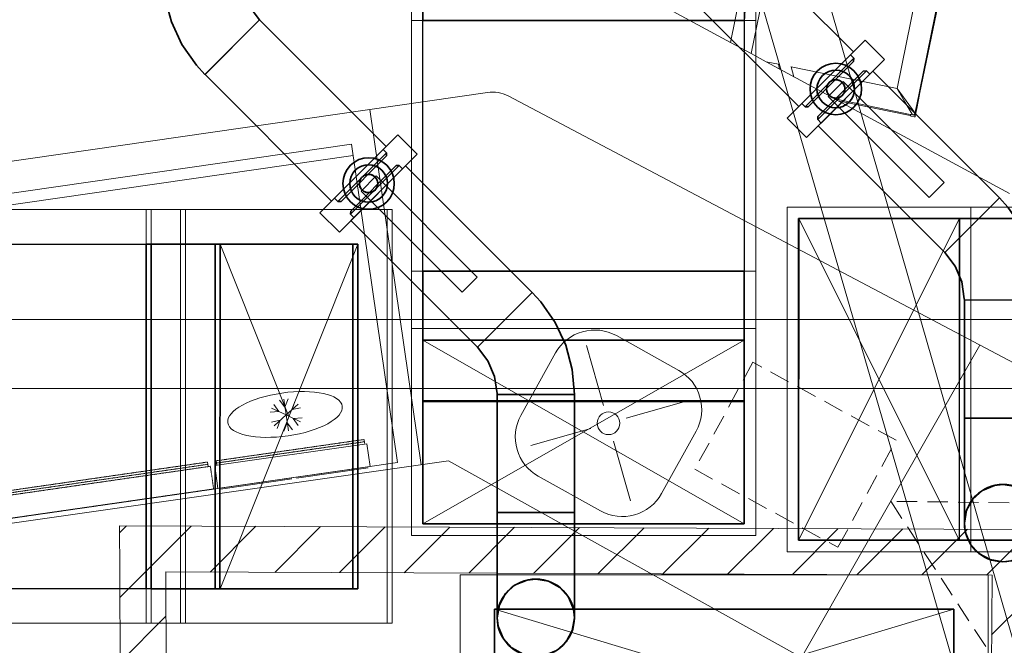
# Model space of a CAD drawing. Header units: millimetres. Extents: x 504675 to 860349, y -23215 to 63575.
# Tile 150 of 177: x 585346 to 587490, y 37377 to 38738. Entities that reach past the tile are written whole.
import ezdxf

# ---------------------------------------------------------------- set-up
doc = ezdxf.new("R2010")
doc.units = ezdxf.units.MM
doc.header["$LTSCALE"] = 10
for name, pattern in [('DASHED2', [0.375, 0.25, -0.125]), ('HIDDEN', [9.525, 6.35, -3.175]), ('LEVEL-F-OVERALL LAYOUT$0$HIDDEN', [0.375, 0.25, -0.125])]:
    doc.linetypes.add(name, pattern=pattern)
doc.layers.get('0').update_dxf_attribs({"linetype": 'CONTINUOUS'})
for name, color, linetype, lineweight in [('A-WALL', 4, 'CONTINUOUS', 13), ('A-WALL-PATT', 8, 'CONTINUOUS', 35), ('ARCH', 8, 'CONTINUOUS', 0), ('Ceiling', 35, 'CONTINUOUS', 5), ('CKD-Equipements', 8, 'CONTINUOUS', 0), ('Duct Insulations', 8, 'CONTINUOUS', 13), ('EQUIPMENT', 8, 'CONTINUOUS', 18), ('furniture', 8, 'CONTINUOUS', 5), ('V-DUCT', 4, 'CONTINUOUS', 25)]:
    doc.layers.add(name, color=color, linetype=linetype, lineweight=lineweight)
doc.layers.add('LEVEL-F-OVERALL LAYOUT$0$DASH1L', color=8, linetype='LEVEL-F-OVERALL LAYOUT$0$HIDDEN')
doc.layers.add('P-PIPE', color=1, linetype='CONTINUOUS', lineweight=35, true_color=0xff0000)
pattern_1 = [(45, (-120162.75, -239738.86), (-70.710678, 70.710678), [])]

# ---------------------------------------------------------------- blocks, each defined once
blk = doc.blocks.new('3 Door UC Cap. 400 Ltrs.')
at = {"layer": 'CKD-Equipements', "ltscale": 4}
blk.add_lwpolyline([(-1945651, -1871953), (-1943851, -1871953), (-1943851, -1872653), (-1945651, -1872653)], close=True, dxfattribs=at)
for points in [[(-1945651, -1871978), (-1943851, -1871978)], [(-1944091.1, -1872506.4), (-1944099.7, -1872489.4)], [(-1944076.5, -1872498.5), (-1944086, -1872482)], [(-1944076.5, -1872481), (-1944076.5, -1872516)], [(-1944076.5, -1872498.5), (-1944067, -1872482)], [(-1944061.9, -1872506.4), (-1944053.3, -1872489.4)], [(-1944091.1, -1872506.4), (-1944110.1, -1872505.2)], [(-1944105.7, -1872496.7), (-1944076.5, -1872516)], [(-1944105.7, -1872535.3), (-1944076.5, -1872516)], [(-1944047.3, -1872496.7), (-1944076.5, -1872516)], [(-1944076.5, -1872551), (-1944076.5, -1872516)], [(-1944047.3, -1872535.3), (-1944076.5, -1872516)], [(-1944061.9, -1872506.4), (-1944042.9, -1872505.2)], [(-1944091.1, -1872525.6), (-1944110.1, -1872526.8)], [(-1944091.1, -1872525.6), (-1944099.7, -1872542.6)], [(-1944076.5, -1872533.5), (-1944086, -1872550)], [(-1944076.5, -1872533.5), (-1944067, -1872550)], [(-1944061.9, -1872525.6), (-1944042.9, -1872526.8)], [(-1944061.9, -1872525.6), (-1944053.3, -1872542.6)], [(-1945190.8, -1872593), (-1945190.8, -1872603)], [(-1944725.6, -1872593), (-1944725.6, -1872603)], [(-1944260.5, -1872593), (-1944260.5, -1872603)], [(-1944260.5, -1872593), (-1944260.5, -1872603)], [(-1944241, -1872593), (-1944241, -1872603)], [(-1944246, -1872603), (-1944246, -1872653)], [(-1943911, -1872603), (-1944246, -1872603)], [(-1943911, -1872603), (-1943911, -1872653)], [(-1943911, -1872653), (-1944246, -1872653)], [(-1944083.5, -1872655.5), (-1944241, -1872655.5)], [(-1943916, -1872655.5), (-1944073.5, -1872655.5)]]:
    blk.add_lwpolyline(points, dxfattribs=at)
at = {"layer": 'CKD-Equipements', "linetype": 'DASHED2', "ltscale": 0.05}
for points in [[(-1945190.8, -1872593), (-1945636, -1872593)], [(-1945636, -1872593), (-1945636, -1872603)], [(-1945190.8, -1872598), (-1945636, -1872598)], [(-1944725.6, -1872593), (-1945170.8, -1872593)], [(-1945170.8, -1872593), (-1945170.8, -1872603)], [(-1944725.6, -1872598), (-1945170.8, -1872598)], [(-1944260.5, -1872593), (-1944705.6, -1872593)], [(-1944705.6, -1872593), (-1944705.6, -1872603)], [(-1944260.5, -1872598), (-1944705.6, -1872598)], [(-1943916, -1872593), (-1944241, -1872593)], [(-1943916, -1872598), (-1944241, -1872598)], [(-1943916, -1872593), (-1943916, -1872603)], [(-1945185.8, -1872603), (-1945641, -1872603)], [(-1945641, -1872603), (-1945641, -1872653)], [(-1945185.8, -1872603), (-1945185.8, -1872653)], [(-1944720.6, -1872603), (-1945175.8, -1872603)], [(-1945175.8, -1872603), (-1945175.8, -1872653)], [(-1944720.6, -1872603), (-1944720.6, -1872653)], [(-1944255.5, -1872603), (-1944710.6, -1872603)], [(-1944710.6, -1872603), (-1944710.6, -1872653)], [(-1944255.5, -1872603), (-1944255.5, -1872653)], [(-1944255.5, -1872603), (-1944255.5, -1872653)], [(-1945185.8, -1872653), (-1945641, -1872653)], [(-1944716.6, -1872653), (-1945175.8, -1872653)], [(-1944720.6, -1872653), (-1945175.8, -1872653)], [(-1944703.7, -1872653), (-1945169.3, -1872653)], [(-1944716.6, -1872653), (-1945155.8, -1872653)], [(-1944256, -1872653), (-1944722.7, -1872653)], [(-1944255.5, -1872653), (-1944715.6, -1872653)], [(-1944255.5, -1872653), (-1944710.6, -1872653)]]:
    blk.add_lwpolyline(points, dxfattribs=at)
at = {"layer": 'CKD-Equipements', "ltscale": 4}
blk.add_ellipse((-1944078.5, -1872514.5), major_axis=(-126, 0), ratio=0.373016, dxfattribs=at)
blk = doc.blocks.new('ARCH')
at = {"layer": 'LEVEL-F-OVERALL LAYOUT$0$DASH1L'}
h = blk.add_hatch(dxfattribs=at)
h.set_pattern_fill('ANGLE', color=8, scale=10, angle=352.0664)
h.set_pattern_definition([(352.0664444, (-404119.055, 373340.98), (9.6410197, 69.1814516), [50.8, -19.05]), (82.0664444, (-404119.055, 373340.98), (-69.1814516, 9.6410197), [50.8, -19.05])])
edge = h.paths.add_edge_path(flags=16)
edge.add_line((572074.7, 35847.1), (602196.9, 29528.2))
edge.add_line((602196.9, 29528.2), (599472.6, 39352))
edge.add_arc((597545.4, 38817.5), 2000, 15.4994, 89.9984)
edge.add_line((597545.4, 40817.5), (573256.1, 40817.5))
edge.add_arc((576210.3, 22394.2), 18658.7, 99.10996, 106.69033)
edge.add_line((570851.6, 40266.8), (572074.7, 35847.1))
h.paths.add_polyline_path([(583373.8, 40816), (583374.1, 40875), (586424.1, 40859.1), (586423.9, 40816)], flags=16)
h.paths.add_polyline_path([(600840.9, 34605.1), (600792.8, 34591.5), (599498, 39260.6), (599546.1, 39274.3)])
h.paths.add_polyline_path([(587210.4, 32671.8), (587195, 32598.4), (582693, 33542.8), (582708.4, 33616.2)])
edge = h.paths.add_edge_path()
edge.add_line((572071.7, 35387.9), (601863.3, 29138.4))
edge.add_arc((601986.5, 29725.6), 600, 258.1526, 375.4994)
edge.add_line((602564.7, 29886), (599906.3, 39472.3))
edge.add_arc((597545.4, 38817.5), 2450, 15.4994, 89.9984)
edge.add_line((597545.4, 41267.5), (573220.5, 41267.5))
edge.add_arc((576210.3, 22394.2), 19108.7, 99.00183, 106.23582)
edge.add_arc((571035.5, 40164.8), 600, 106.2358, 195.469)
edge.add_line((570457.2, 40004.7), (571616.6, 35815.1))
edge.add_arc((572194.9, 35975.1), 600, 195.469, 258.1526)
h.paths.add_polyline_path([(587210.4, 32671.8), (587195.4, 32600.5), (587195.4, 32600.5)])
at = {"layer": 'EQUIPMENT'}
for p, q in [((586616.8, 37898.6), (586579.6, 38028.8)), ((586666.5, 37870.9), (586796.7, 37908)), ((586589.1, 37848.9), (586458.9, 37811.7)), ((586638.8, 37821.2), (586675.9, 37691))]:
    blk.add_line(p, q, dxfattribs=at)
blk.add_lwpolyline([(586780.8, 37975), (586644.9, 38050.6, 0.414214), (586512.7, 38012.9), (586437.1, 37877, 0.414214), (586474.8, 37744.8), (586610.7, 37669.1, 0.414214), (586742.9, 37706.8), (586818.5, 37842.8, 0.414214)], format="xyb", close=True, dxfattribs=at)
at = {"layer": 'EQUIPMENT', "linetype": 'HIDDEN', "ltscale": 0.7, "elevation": 100.5}
blk.add_lwpolyline([(587127.4, 37590), (587254.1, 37822.8), (586942.4, 37992.6), (586815.6, 37759.8)], close=True, dxfattribs=at)
at = {"layer": 'EQUIPMENT'}
blk.add_circle((586627.8, 37859.9), 24.7, dxfattribs=at)
at = {"layer": 'furniture'}
for p, q in [((586958.5, 39007.4), (586893.2, 38688.7)), ((586997.6, 38954.2), (586938.2, 38664.3)), ((586448, 38929.6), (586893.2, 38688.7)), ((587298.3, 38549.6), (587374.6, 38921.7)), ((587375, 38923.5), (587298.4, 38549.6)), ((587298.4, 38549.6), (587374.6, 38921.7)), ((587256.1, 38588.2), (587317.6, 38888.6)), ((587370.5, 38893.6), (587305.4, 38575.9)), ((586893.2, 38688.7), (586938.2, 38664.3)), ((586938.2, 38664.3), (586971, 38646.6)), ((586971, 38646.6), (586997.7, 38641.1)), ((586971, 38646.6), (587120.4, 38565.7)), ((586997.7, 38641.1), (586998.5, 38640.9)), ((587000.5, 38630.6), (586997.7, 38641.1)), ((587000.5, 38630.6), (587001.4, 38630.1)), ((587025, 38635.5), (587025.8, 38635.3)), ((587025.8, 38635.3), (587256.1, 38588.2)), ((587025.8, 38635.3), (587031.7, 38613.7)), ((587030.8, 38614.2), (587031.7, 38613.7)), ((586364.4, 38579.8), (584174.7, 38264.3)), ((586364.6, 38579.7), (584174.8, 38264.2)), ((587261.7, 38579.1), (587256.1, 38588.2)), ((587256.1, 38588.2), (587262.2, 38579.4)), ((587256.1, 38588.2), (587271.7, 38561.6)), ((587295.3, 38534.7), (587256.1, 38588.2)), ((587256.1, 38588.2), (587267.7, 38570.5)), ((587256.1, 38588.2), (587268, 38570.6)), ((587262, 38579.2), (587256.1, 38588.2)), ((587305.2, 38575), (587299, 38544.6)), ((587305.3, 38575.5), (587305.2, 38575)), ((587305.4, 38575.9), (587305.3, 38575.5)), ((588365.7, 37539.3), (586409.2, 38572.1)), ((587120.4, 38565.7), (587284.6, 38532.1)), ((587120.7, 38565.5), (587120.4, 38565.7)), ((587122.9, 38564.3), (587120.7, 38565.5)), ((587123.2, 38564.2), (587122.9, 38564.3)), ((587123.2, 38564.2), (587127.8, 38561.7)), ((587127.8, 38561.7), (587285, 38529.5)), ((587127.8, 38561.7), (587500.9, 38359.8)), ((587271.7, 38561.6), (587288.8, 38532.7)), ((586219.6, 37769.7), (586108.2, 38542.9)), ((587284.6, 38532), (587284.6, 38532.1)), ((587284.6, 38532.1), (587285.2, 38532)), ((587284.6, 38532), (587284.6, 38532)), ((587284.6, 38532), (587284.6, 38532)), ((587284.6, 38532), (587284.6, 38532)), ((587284.6, 38532), (587285.2, 38531.9)), ((587285, 38529.5), (587285.5, 38530.7)), ((587285.2, 38531.9), (587285.2, 38532)), ((587285.7, 38531.8), (587285.2, 38532)), ((587285.2, 38531.9), (587285.7, 38531.8)), ((587285.4, 38531.1), (587285.2, 38531.9)), ((587285.4, 38531), (587285.4, 38531.1)), ((587285.6, 38531), (587285.4, 38531)), ((587285.4, 38531), (587285.4, 38531)), ((587285.4, 38531), (587285.6, 38531)), ((587285.4, 38530.9), (587285.5, 38531)), ((587285.5, 38531), (587285.4, 38531)), ((587285.4, 38530.9), (587285.5, 38530.9)), ((587285.5, 38530.8), (587285.4, 38530.9)), ((587285.5, 38530.9), (587285.6, 38531)), ((587285.5, 38530.9), (587285.6, 38530.9)), ((587285.5, 38530.8), (587285.6, 38530.9)), ((587285.5, 38530.7), (587285.5, 38530.8)), ((587285.8, 38529.4), (587285.5, 38530.7)), ((587285.5, 38530.7), (587285.5, 38530.7)), ((587285.8, 38529.7), (587285.5, 38530.7)), ((587285.7, 38531.8), (587285.6, 38531)), ((587285.6, 38531), (587285.6, 38530.9)), ((587285.6, 38531), (587285.6, 38531)), ((587285.6, 38531), (587285.6, 38531)), ((587285.7, 38531.8), (587285.7, 38531.8)), ((587285.7, 38531.8), (587286.1, 38531.7)), ((587285.7, 38531.8), (587286.1, 38531.7)), ((587289.8, 38531), (587285.7, 38531.8)), ((587286.1, 38531.6), (587285.8, 38530.1)), ((587286.1, 38531.6), (587285.8, 38530.1)), ((587285.8, 38530.1), (587285.8, 38529.7)), ((587285.8, 38529.7), (587285.8, 38529.4)), ((587286.1, 38528.9), (587285.8, 38529.7)), ((587286.1, 38531.7), (587289.5, 38531)), ((587289.8, 38531.1), (587288.8, 38532.7)), ((587288.8, 38532.7), (587288.8, 38532.7)), ((587289.5, 38531), (587292.8, 38530.3)), ((587289.5, 38531), (587289.8, 38531)), ((587289.8, 38531), (587289.8, 38531.1)), ((587289.8, 38531), (587290.7, 38530.9)), ((587290.7, 38530.9), (587291, 38530.9)), ((587291, 38530.9), (587291.6, 38531)), ((587291.6, 38531), (587292.5, 38531.2)), ((587292.5, 38531.2), (587293.2, 38531.6)), ((587292.8, 38530.3), (587293.3, 38530.3)), ((587293.2, 38531.8), (587293.1, 38531.8)), ((587293.1, 38531.8), (587293.1, 38531.8)), ((587293.1, 38531.8), (587293.1, 38531.8)), ((587293.1, 38531.8), (587293.1, 38531.8)), ((587293.2, 38531.8), (587293.1, 38531.8)), ((587293.1, 38531.8), (587293.1, 38531.7)), ((587293.1, 38531.7), (587293.1, 38531.8)), ((587293.1, 38531.7), (587293.2, 38531.6)), ((587293.2, 38531.9), (587293.2, 38531.8)), ((587293.2, 38531.9), (587293.2, 38531.9)), ((587293.2, 38531.9), (587293.2, 38531.8)), ((587293.2, 38531.9), (587293.2, 38531.8)), ((587293.2, 38531.8), (587293.2, 38531.8)), ((587293.2, 38531.8), (587293.2, 38531.8)), ((587293.2, 38531.8), (587293.2, 38531.8)), ((587293.2, 38531.8), (587293.3, 38531.6)), ((587293.2, 38531.6), (587293.3, 38531.6)), ((587293.3, 38531.6), (587294, 38532.2)), ((587293.3, 38531.6), (587293.3, 38531.6)), ((587293.3, 38530.3), (587293.5, 38530.3)), ((587293.5, 38530.3), (587293.6, 38530.4)), ((587293.6, 38530.4), (587293.8, 38530.4)), ((587293.8, 38530.4), (587294.2, 38530.7)), ((587294, 38532.2), (587294.6, 38532.9)), ((587294.2, 38530.7), (587294.5, 38531.1)), ((587294.5, 38531.1), (587294.7, 38531.6)), ((587294.6, 38532.9), (587294.8, 38533.4)), ((587294.7, 38531.6), (587295.3, 38534.6)), ((587294.8, 38533.4), (587295, 38533.7)), ((587295, 38533.7), (587295.3, 38534.6)), ((587295.3, 38534.7), (587297.4, 38545)), ((587299, 38544.6), (587295.6, 38528.1)), ((587297.4, 38545), (587297.7, 38546.5)), ((587297.6, 38545.8), (587297.4, 38545.2)), ((587297.4, 38545.2), (587297.5, 38545.1)), ((587297.5, 38545.1), (587297.4, 38545)), ((587297.4, 38545), (587297.4, 38545)), ((587297.4, 38545), (587297.4, 38545)), ((587297.4, 38545), (587297.4, 38545)), ((587297.6, 38545.8), (587297.7, 38546.5)), ((587297.7, 38546.5), (587298.1, 38548)), ((587297.7, 38546.5), (587297.7, 38546.5)), ((587297.7, 38546.5), (587297.7, 38546.5)), ((587298.1, 38548.4), (587298.2, 38548.6)), ((587298.1, 38548.4), (587298.1, 38548.4)), ((587298.1, 38548.3), (587298.1, 38548.4)), ((587298.1, 38548.4), (587298.1, 38548.4)), ((587298.1, 38548), (587298.1, 38548.3)), ((587298.7, 38545.8), (587298.1, 38548.3)), ((587299, 38545.2), (587298.1, 38548.3)), ((587298.1, 38548.3), (587298.1, 38548.3)), ((587298.6, 38546), (587298.1, 38548)), ((587298.2, 38548.6), (587298.3, 38549.5)), ((587298.3, 38549.6), (587298.4, 38549.6)), ((587298.3, 38549.5), (587298.4, 38549.6)), ((587298.3, 38549.5), (587298.3, 38549.6)), ((587298.4, 38549.5), (587298.3, 38549.5)), ((587298.4, 38549.6), (587298.4, 38549.5)), ((587298.7, 38545.8), (587298.6, 38546)), ((587298.8, 38545.2), (587298.6, 38546)), ((587299, 38545.2), (587298.7, 38545.8)), ((587299, 38545.2), (587298.8, 38545.2)), ((587299, 38544.6), (587298.8, 38545.2)), ((587299, 38544.6), (587299, 38545.2)), ((587299, 38544.6), (587299, 38545.2)), ((587285.8, 38529.4), (587286.1, 38528.9)), ((587286.1, 38528.9), (587286.3, 38528.6)), ((587286.3, 38528.6), (587286.5, 38528.4)), ((587286.5, 38528.4), (587286.8, 38528.3)), ((587286.8, 38528.3), (587287.1, 38528.2)), ((587287.1, 38528.2), (587293.7, 38526.8)), ((587293.7, 38526.8), (587294.1, 38526.8)), ((587294.1, 38526.8), (587294.4, 38526.8)), ((587294.4, 38526.8), (587294.7, 38526.9)), ((587294.7, 38526.9), (587294.9, 38527)), ((587294.9, 38527), (587295.4, 38527.5)), ((587295.4, 38527.5), (587295.6, 38528.1)), ((587295.4, 38527.5), (587295.6, 38528.1)), ((587436.5, 38029.8), (587048.1, 37350.6)), ((584506.6, 37525), (586279.3, 37778.3)), ((586279.3, 37778.3), (587722.8, 36975.3))]:
    blk.add_line(p, q, dxfattribs=at)
at = {"layer": 'furniture', "linetype": 'HIDDEN', "ltscale": 0.7}
for p, q in [((588100.1, 37679.5), (587242.3, 37690.2)), ((587242.3, 37690.2), (587703.5, 36986))]:
    blk.add_line(p, q, dxfattribs=at)
at = {"layer": 'furniture'}
blk.add_arc((586374.9, 38507.1), 73.5, 62.1716, 98.1992, dxfattribs=at)
at = {"layer": 'CKD-Equipements', "rotation": 8.199178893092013}
blk.add_blockref('3 Door UC Cap. 400 Ltrs.', (2243081.9, 2168507.6), dxfattribs=at)
blk = doc.blocks.new('F_Elbow Long Radius_Butt Welded_CS - F_Sprinkler-2610820-Level C - Retail _Grid EN20-EN21_CE4-CE3_')
at = {"layer": 'P-PIPE', "color": 1, "true_color": 0xff0000, "flags": 128}
for points in [[(471017.2, -417723), (471017.2, -417718.3), (471017.2, -417704.2), (471017.2, -417681.5), (471017.2, -417651), (471017.2, -417613.9), (471017.2, -417572), (471017.2, -417526.8), (471017.2, -417494.4)], [(471185.5, -417494.4), (471185.5, -417540.8), (471185.5, -417585.2), (471185.5, -417625.8), (471185.5, -417661), (471185.5, -417689.3), (471185.5, -417709.5), (471185.5, -417720.7), (471185.5, -417723)], [(471017.2, -417723), (471021.9, -417695.2), (471035.5, -417670.6), (471056.5, -417651.8), (471082.6, -417641), (471101.3, -417638.9)], [(471101.3, -417638.9), (471129.1, -417643.6), (471153.8, -417657.2), (471172.6, -417678.2), (471183.4, -417704.2), (471185.5, -417723)], [(471101.3, -417807.2), (471073.6, -417802.5), (471048.9, -417788.8), (471030.1, -417767.8), (471019.3, -417741.8), (471017.2, -417723)], [(471185.5, -417723), (471180.8, -417750.8), (471167.1, -417775.5), (471146.1, -417794.3), (471120.1, -417805.1), (471101.3, -417807.2)]]:
    blk.add_lwpolyline(points, dxfattribs=at)
at = {"layer": 'P-PIPE', "color": 1, "true_color": 0xff0000}
for start, end in [(90, 270), (270, 90)]:
    blk.add_arc((471101.3, -417723), 84.1, start, end, dxfattribs=at)
blk.add_ellipse((471101.3, -417494.4), major_axis=(84.1, 0), ratio=0.000001, dxfattribs=at)
blk.add_ellipse((471101.3, -417494.4), major_axis=(84.1, 0), ratio=0.000001, dxfattribs=at)
blk = doc.blocks.new('F_Elbow Long Radius_Butt Welded_CS - F_Sprinkler-17739555-Level C - Retail _Grid EN20-EN21_CE4-CE3_')
at = {"layer": 'P-PIPE', "color": 1, "true_color": 0xff0000}
for p, q in [((126.8, 7.7), (7.9, 126.8)), ((7.9, 126.8), (126.8, 7.7)), ((-95.2, -84.2), (-95.2, 84.1)), ((-95.2, 84.1), (-95.2, -84.2))]:
    blk.add_line(p, q, dxfattribs=at)
at = {"layer": 'P-PIPE', "color": 1, "true_color": 0xff0000, "flags": 128}
for points in [[(7.9, 126.8), (-21.5, 104.1), (-55.8, 89.6), (-92.5, 84.2), (-95.2, 84.1)], [(-95.2, -84.2), (-40.8, -79.4), (12, -65.3), (61.6, -42.3), (106.4, -11), (126.8, 7.7)]]:
    blk.add_lwpolyline(points, dxfattribs=at)
blk = doc.blocks.new('F_Butterfly Valve - 50-300 mm - 150 mm-931409-Level C - Retail _Grid EN20-EN21_CE4-CE3_')
at = {"layer": 'P-PIPE', "color": 1, "true_color": 0xff0000}
for p, q in [((29.9, 120), (-29.9, 120)), ((-29.9, -120), (-29.9, 120)), ((-29.9, 120), (-29.9, -120)), ((29.9, -120), (29.9, 120)), ((29.9, 120), (29.9, -120)), ((-19.5, 75), (-29.9, 75)), ((-29.9, -75), (-29.9, 75)), ((-29.9, 75), (-29.9, -75)), ((-14.8, 69.9), (-19.5, 75)), ((-19.5, -75), (-19.5, 75)), ((-19.5, 75), (-19.5, -75)), ((-14.8, -69.9), (-14.8, 69.9)), ((-14.8, 69.9), (-14.8, -69.9)), ((19.5, 75), (14.8, 69.9)), ((14.8, -69.9), (14.8, 69.9)), ((14.8, 69.9), (14.8, -69.9)), ((29.9, 75), (19.5, 75)), ((19.5, -75), (19.5, 75)), ((19.5, 75), (19.5, -75)), ((29.9, 75), (29.9, -75)), ((29.9, -75), (29.9, 75)), ((311, 23.3), (0, 23.3)), ((0, 23.3), (0, -23.3)), ((0, -23.3), (0, 23.3)), ((0, 23.3), (311, 23.3)), ((0, 23.3), (0, 23.3)), ((311, -23.3), (311, 23.3)), ((311, 23.3), (311, -23.3)), ((311, 23.3), (311, 23.3)), ((0, -23.3), (311, -23.3)), ((311, -23.3), (0, -23.3)), ((0, -23.3), (0, -23.3)), ((311, -23.3), (311, -23.3)), ((-29.9, -75), (-19.5, -75)), ((-19.5, -75), (-14.8, -69.9)), ((14.8, -69.9), (19.5, -75)), ((19.5, -75), (29.9, -75)), ((-29.9, -120), (29.9, -120))]:
    blk.add_line(p, q, dxfattribs=at)
for radius, start, end in [(56, 360, 180), (56, 0, 180), (40.9, 0, 180), (40.9, 0, 180), (19.9, 0, 180), (19.9, 0, 180), (56, 180, 360), (56, 180, 360), (40.9, 180, 360), (40.9, 180, 360), (19.9, 180, 360), (19.9, 180, 360)]:
    blk.add_arc((0, 0), radius, start, end, dxfattribs=at)
for points in [[(-19.9, 0), (-19.9, 2.3), (-19.3, 5.8), (-17.6, 9.5), (-16.4, 11.5), (-15.3, 12.8), (-14.1, 14.1), (-12.4, 15.7), (-10, 17.4), (-6.9, 18.8), (-2.4, 20), (2.4, 20), (6.9, 18.8), (9.5, 17.6), (11.5, 16.4), (12.8, 15.3), (14.1, 14.1), (15.3, 12.8), (16.4, 11.5), (17.6, 9.5), (19.3, 5.8), (20, 2.3), (20, 0)], [(20, 0), (20, 2.3), (19.3, 5.8), (17.6, 9.5), (16.4, 11.5), (15.3, 12.8), (14.1, 14.1), (12.4, 15.7), (10, 17.4), (6.9, 18.8), (2.4, 20), (-2.4, 20), (-6.9, 18.8), (-9.5, 17.6), (-11.5, 16.4), (-12.8, 15.3), (-14.1, 14.1), (-15.3, 12.8), (-16.4, 11.5), (-17.6, 9.5), (-19.3, 5.8), (-19.9, 2.3), (-19.9, 0)], [(20, 0), (20, -2.3), (19.3, -5.8), (17.6, -9.5), (16.4, -11.5), (15.3, -12.8), (14.1, -14.1), (12.4, -15.7), (10, -17.4), (6.9, -18.8), (2.4, -20), (-2.4, -20), (-6.9, -18.8), (-9.5, -17.6), (-11.5, -16.4), (-12.8, -15.3), (-14.1, -14.1), (-15.3, -12.8), (-16.4, -11.5), (-17.6, -9.5), (-19.3, -5.8), (-19.9, -2.3), (-19.9, 0)], [(-19.9, 0), (-19.9, -2.3), (-19.3, -5.8), (-17.6, -9.5), (-16.4, -11.5), (-15.3, -12.8), (-14.1, -14.1), (-12.4, -15.7), (-10, -17.4), (-6.9, -18.8), (-2.4, -20), (2.4, -20), (6.9, -18.8), (9.5, -17.6), (11.5, -16.4), (12.8, -15.3), (14.1, -14.1), (15.3, -12.8), (16.4, -11.5), (17.6, -9.5), (19.3, -5.8), (20, -2.3), (20, 0)]]:
    blk.add_open_spline(points, degree=3, knots=[0, 0, 0, 0, 0.111111, 0.166667, 0.194444, 0.222222, 0.25, 0.277778, 0.333333, 0.388889, 0.444444, 0.555556, 0.611111, 0.666667, 0.694444, 0.722222, 0.75, 0.777778, 0.805556, 0.833333, 0.888889, 1, 1, 1, 1], dxfattribs=at)
blk = doc.blocks.new('V_Rectangular_Elbow_With Vanes_ - V_Elbow-21102644-Level C OVERALL KITCHEN')
at = {"layer": 'V-DUCT', "color": 1, "true_color": 0xff0000}
for p, q in [((597897, -196459.6), (597484, -196638.3)), ((597621.7, -196578.7), (597897, -196459.6)), ((598194.9, -197147.9), (597897, -196459.6)), ((597897, -196459.6), (598194.9, -197147.9)), ((597484, -196638.3), (597621.7, -196578.7)), ((597919.6, -197267), (597621.7, -196578.7)), ((597484, -196638.3), (597781.9, -197326.6)), ((597781.9, -197326.6), (597484, -196638.3)), ((597484, -196638.3), (597484, -196638.3)), ((598194.9, -197147.9), (597781.9, -197326.6)), ((598194.9, -197147.9), (597919.6, -197267)), ((597919.6, -197267), (597781.9, -197326.6)), ((597781.9, -197326.6), (597781.9, -197326.6))]:
    blk.add_line(p, q, dxfattribs=at)
blk = doc.blocks.new('V_Rectangular_Transition - V_Transition-21102646-Level C OVERALL KITCHEN')
at = {"layer": 'V-DUCT', "color": 1, "true_color": 0xff0000}
for p, q in [((597897, -196459.6), (597621.7, -196578.7)), ((597631.6, -196574.5), (597906.9, -196455.3)), ((597897, -196459.6), (597906.9, -196455.3)), ((598194.9, -197147.9), (597897, -196459.6)), ((597906.9, -196455.3), (598204.8, -197143.6)), ((597631.6, -196574.5), (597621.7, -196578.7)), ((597621.7, -196578.7), (597919.6, -197267)), ((597929.4, -197262.8), (597631.6, -196574.5)), ((597919.6, -197267), (598194.9, -197147.9)), ((598204.8, -197143.6), (597929.4, -197262.8)), ((598204.8, -197143.6), (598194.9, -197147.9)), ((597929.4, -197262.8), (597919.6, -197267))]:
    blk.add_line(p, q, dxfattribs=at)
blk = doc.blocks.new('V_Rectangular_Elbow_With Vanes_ - V_Elbow-13586974-Level C OVERALL KITCHEN')
at = {"layer": 'V-DUCT', "color": 1, "true_color": 0xff0000}
for p, q in [((599413.5, -196668.8), (598495.7, -197066)), ((598495.7, -197066), (599413.5, -196668.8)), ((599413.5, -196668.8), (599532.6, -196944.1)), ((599413.5, -196668.8), (599592.2, -197081.8)), ((599532.6, -196944.1), (598614.9, -197341.3)), ((599532.6, -196944.1), (599592.2, -197081.8)), ((598614.9, -197341.3), (598495.7, -197066)), ((598495.7, -197066), (598674.5, -197479)), ((598674.5, -197479), (599592.2, -197081.8)), ((599592.2, -197081.8), (598674.5, -197479)), ((599592.2, -197081.8), (599592.2, -197081.8)), ((598674.5, -197479), (598614.9, -197341.3)), ((598674.5, -197479), (598674.5, -197479))]:
    blk.add_line(p, q, dxfattribs=at)
blk = doc.blocks.new('V_Rectangular_Elbow_With Vanes_ - V_Elbow-8322453-Level C OVERALL KITCHEN')
at = {"layer": 'V-DUCT', "color": 150, "true_color": 0x0080ff}
for p, q in [((598702.6, -196175), (598060.2, -196453)), ((598060.2, -196453), (598702.6, -196175)), ((598702.6, -196175), (598060.2, -196453)), ((598060.2, -196453), (598702.6, -196175)), ((598702.6, -196175), (598702.6, -196175)), ((598702.6, -196175), (598815.2, -196435)), ((598814.8, -196434.1), (598702.6, -196175)), ((598702.6, -196175), (598702.6, -196175)), ((598702.6, -196175), (598762.2, -196312.6)), ((598921.1, -196679.7), (598702.6, -196175)), ((598119.8, -196590.6), (598762.2, -196312.6)), ((598762.2, -196312.6), (598921.1, -196679.7)), ((598172.3, -196712.1), (598814.8, -196434.1)), ((598172.7, -196713), (598815.2, -196435)), ((598815.2, -196435), (598172.7, -196713)), ((598814.8, -196434.1), (598815.2, -196435)), ((598060.2, -196453), (598060.2, -196453)), ((598172.3, -196712.1), (598060.2, -196453)), ((598172.7, -196713), (598060.2, -196453)), ((598060.2, -196453), (598060.2, -196453)), ((598119.8, -196590.6), (598060.2, -196453)), ((598278.6, -196957.7), (598060.2, -196453)), ((598278.6, -196957.7), (598119.8, -196590.6)), ((598278.6, -196957.7), (598921.1, -196679.7)), ((598921.1, -196679.7), (598278.6, -196957.7)), ((598172.7, -196713), (598172.3, -196712.1))]:
    blk.add_line(p, q, dxfattribs=at)
blk = doc.blocks.new('V_Rectangular_Elbow_With Vanes_ - V_Elbow-V140-Level C OVERALL KITCHEN')
at = {"layer": 'V-DUCT', "color": 150, "true_color": 0x0080ff}
for p, q in [((598702.6, -196175), (598060.2, -196453)), ((598060.2, -196453), (598702.6, -196175)), ((598702.6, -196175), (598060.2, -196453)), ((598060.2, -196453), (598702.6, -196175)), ((598702.6, -196175), (598702.6, -196175)), ((598815.2, -196435), (598702.6, -196175)), ((598702.6, -196175), (598814.8, -196434.1)), ((598702.6, -196175), (598702.6, -196175)), ((598762.2, -196312.6), (598702.6, -196175)), ((598702.6, -196175), (598921.1, -196679.7)), ((598119.8, -196590.6), (598762.2, -196312.6)), ((598762.2, -196312.6), (598119.8, -196590.6)), ((598921.1, -196679.7), (598762.2, -196312.6)), ((598172.3, -196712.1), (598814.8, -196434.1)), ((598814.8, -196434.1), (598172.3, -196712.1)), ((598172.7, -196713), (598815.2, -196435)), ((598815.2, -196435), (598814.8, -196434.1)), ((598060.2, -196453), (598060.2, -196453)), ((598060.2, -196453), (598172.3, -196712.1)), ((598060.2, -196453), (598172.7, -196713)), ((598060.2, -196453), (598060.2, -196453)), ((598060.2, -196453), (598119.8, -196590.6)), ((598060.2, -196453), (598278.6, -196957.7)), ((598119.8, -196590.6), (598278.6, -196957.7)), ((598278.6, -196957.7), (598921.1, -196679.7)), ((598172.3, -196712.1), (598172.7, -196713))]:
    blk.add_line(p, q, dxfattribs=at)
blk = doc.blocks.new('V_Rectangular_Elbow_With Vanes_ - V_Elbow-21104916-Level C OVERALL KITCHEN')
at = {"layer": 'V-DUCT', "color": 150, "true_color": 0x0080ff}
for p, q in [((598473.8, -195615), (597773.8, -195615)), ((597773.8, -195615), (597773.8, -195615)), ((597773.8, -195615), (598473.8, -195615)), ((598473.8, -195615), (598473.8, -195615)), ((598486.1, -195674.6), (597843.7, -195952.6)), ((597843.7, -195952.6), (598486.1, -195674.6)), ((598486.1, -195674.6), (598486.1, -195674.6)), ((597843.7, -195952.6), (597843.7, -195952.6))]:
    blk.add_line(p, q, dxfattribs=at)
for radius in [850, 850, 150, 150]:
    blk.add_arc((598623.8, -195615), radius, 180, 203.4004, dxfattribs=at)
blk = doc.blocks.new('V_Rectangular_Elbow_With Vanes_ - V_Elbow-10076549-Level C OVERALL KITCHEN')
at = {"layer": 'V-DUCT', "color": 137, "true_color": 0x408080}
for p, q in [((599224.9, -195824.5), (598765.9, -196022.8)), ((599087.2, -195884), (599224.9, -195824.5)), ((599224.9, -195824.5), (599224.9, -195824.5)), ((599224.9, -195824.5), (599502.6, -196467)), ((599502.6, -196467), (599224.9, -195824.5)), ((598765.9, -196022.8), (599087.2, -195884)), ((599087.2, -195884), (599364.9, -196526.5)), ((598765.9, -196022.8), (599043.7, -196665.4)), ((599043.7, -196665.4), (598765.9, -196022.8)), ((599502.6, -196467), (599043.7, -196665.4)), ((599502.6, -196467), (599364.9, -196526.5)), ((599502.6, -196467), (599502.6, -196467)), ((599364.9, -196526.5), (599043.7, -196665.4))]:
    blk.add_line(p, q, dxfattribs=at)
blk = doc.blocks.new('V_Rectangular_Elbow_With Vanes_ - V_Elbow-8324873-Level C OVERALL KITCHEN')
at = {"layer": 'V-DUCT', "color": 1, "true_color": 0xff0000}
for p, q in [((597493.9, -196634), (597906.9, -196455.3)), ((597906.9, -196455.3), (597631.6, -196574.5)), ((598204.8, -197143.6), (597906.9, -196455.3)), ((597631.6, -196574.5), (597493.9, -196634)), ((597929.4, -197262.8), (597631.6, -196574.5)), ((597631.6, -196574.5), (597929.4, -197262.8)), ((597493.9, -196634), (597493.9, -196634)), ((597493.9, -196634), (597791.8, -197322.3)), ((597791.8, -197322.3), (597493.9, -196634)), ((597791.8, -197322.3), (598204.8, -197143.6)), ((597929.4, -197262.8), (598204.8, -197143.6)), ((597791.8, -197322.3), (597929.4, -197262.8)), ((597791.8, -197322.3), (597791.8, -197322.3))]:
    blk.add_line(p, q, dxfattribs=at)
blk = doc.blocks.new('V_Rectangular_Elbow_With Vanes_ - V_Elbow-V142-Level C OVERALL KITCHEN')
at = {"layer": 'V-DUCT', "color": 1, "true_color": 0xff0000}
for p, q in [((599413.5, -196668.8), (598495.7, -197066)), ((599532.6, -196944.1), (599413.5, -196668.8)), ((599592.2, -197081.8), (599413.5, -196668.8)), ((599532.6, -196944.1), (598614.9, -197341.3)), ((598614.9, -197341.3), (599532.6, -196944.1)), ((599592.2, -197081.8), (599532.6, -196944.1)), ((598495.7, -197066), (598614.9, -197341.3)), ((598674.5, -197479), (598495.7, -197066)), ((598674.5, -197479), (599592.2, -197081.8)), ((599592.2, -197081.8), (598674.5, -197479)), ((599592.2, -197081.8), (599592.2, -197081.8)), ((598614.9, -197341.3), (598674.5, -197479)), ((598674.5, -197479), (598674.5, -197479))]:
    blk.add_line(p, q, dxfattribs=at)
blk = doc.blocks.new('hvac')
at = {"layer": 'Duct Insulations', "color": 150, "true_color": 0x0080ff}
for p, q in [((596199.9, -196152.2), (596199.9, -197417.2)), ((596949.9, -197417.2), (596949.9, -196152.2)), ((596199.9, -197417.2), (596199.9, -196297)), ((596949.9, -196297), (596199.9, -196297)), ((596949.9, -197417.2), (596949.9, -196297)), ((596199.9, -196842.2), (596949.9, -196842.2)), ((596949.9, -196842.2), (596199.9, -196842.2)), ((596949.9, -196967.2), (596199.9, -196967.2)), ((596199.9, -196967.2), (596199.9, -197417.2)), ((596199.9, -196967.2), (596949.9, -196967.2)), ((596199.9, -197417.2), (596199.9, -197417.2)), ((596199.9, -197417.2), (596949.9, -197417.2)), ((596199.9, -197417.2), (596949.9, -197417.2))]:
    blk.add_line(p, q, dxfattribs=at)
at = {"layer": 'Duct Insulations', "color": 1, "true_color": 0xff0000}
for p, q in [((595284.8, -196708.4), (596158.3, -196708.4)), ((595622.5, -196708.4), (596147.5, -196708.4)), ((595622.5, -197608.4), (595622.5, -196708.4)), ((595622.5, -197608.4), (595622.5, -196708.4)), ((595633.3, -196708.4), (595633.3, -197608.4)), ((595697.5, -196708.4), (595708.3, -196708.4)), ((595697.5, -196708.4), (595697.5, -197608.4)), ((595708.3, -197608.4), (595708.3, -196708.4)), ((595708.3, -197608.4), (595708.3, -196708.4)), ((596147.5, -196708.4), (596158.3, -196708.4)), ((596147.5, -197608.4), (596147.5, -196708.4)), ((596158.3, -197608.4), (596158.3, -196708.4)), ((596306.2, -197502.7), (596306.2, -197502.7)), ((596306.2, -197502.7), (596306.2, -197952.7)), ((596306.2, -198027.7), (596306.2, -197502.7)), ((597456.2, -197502.7), (596306.2, -197502.7)), ((597456.2, -197502.7), (596306.2, -197502.7)), ((596306.2, -197502.7), (596306.2, -197502.7)), ((596306.2, -199187.7), (596306.2, -197502.7)), ((597456.2, -198027.7), (597456.2, -197502.7)), ((597456.2, -197502.7), (597456.2, -199187.7)), ((597456.2, -197502.7), (597456.2, -197502.7)), ((594914.1, -197608.4), (596158.3, -197608.4)), ((595622.5, -197608.4), (596147.5, -197608.4)), ((595708.3, -197608.4), (595697.5, -197608.4)), ((596147.5, -197608.4), (596158.3, -197608.4))]:
    blk.add_line(p, q, dxfattribs=at)
at = {"layer": 'Duct Insulations', "color": 137, "true_color": 0x408080}
for p, q in [((597018.4, -196702.7), (597018.1, -197452.7)), ((597018.4, -196702.7), (597018.1, -197452.7)), ((597018.2, -196702.8), (598813.7, -196702.8)), ((597018.2, -196702.8), (597018.3, -197452.8)), ((597418.4, -196702.8), (597018.4, -196702.7)), ((597018.4, -196702.7), (597018.4, -196702.7)), ((597543.4, -196702.9), (597018.4, -196702.7)), ((597418.1, -197452.8), (597418.4, -196702.8)), ((597418.1, -197452.9), (597418.4, -196702.9)), ((597418.2, -196702.8), (597418.3, -197452.8)), ((597418.2, -196702.8), (597418.3, -197452.8)), ((597418.4, -196702.8), (597418.4, -196702.8)), ((597018.1, -197452.7), (597418.1, -197452.8)), ((597018.1, -197452.7), (597018.1, -197452.7)), ((597543.1, -197452.9), (597018.1, -197452.7)), ((598813.7, -197452.8), (597018.3, -197452.8)), ((597418.1, -197452.8), (597418.1, -197452.8))]:
    blk.add_line(p, q, dxfattribs=at)
at = {"layer": 'Duct Insulations', "color": 150, "true_color": 0x0080ff}
blk.add_arc((597074.9, -196297), 875, 156.6, 180.0004, dxfattribs=at)
blk.add_arc((597074.9, -196297), 875, 156.6, 180.0004, dxfattribs=at)
at = {"layer": 'V-DUCT', "color": 150, "true_color": 0x0080ff}
for p, q in [((596224.9, -196842.2), (596224.9, -196152.2)), ((596924.9, -196152.2), (596924.9, -196842.2)), ((596924.9, -196297), (596224.9, -196297)), ((596224.9, -196842.2), (596224.9, -196297)), ((596924.9, -196297), (596924.9, -196842.2)), ((596924.9, -196842.2), (596224.9, -196842.2)), ((596224.9, -196842.2), (596924.9, -196842.2))]:
    blk.add_line(p, q, dxfattribs=at)
at = {"layer": 'V-DUCT', "color": 137, "lineweight": 5, "true_color": 0x408080}
for p, q in [((597043.4, -196727.7), (597043.1, -197427.7)), ((597043.1, -197427.7), (597393.4, -196727.8)), ((597043.4, -196727.7), (597393.1, -197427.8)), ((597393.4, -196727.8), (597043.4, -196727.7)), ((597393.1, -197427.8), (597393.4, -196727.8)), ((597043.1, -197427.7), (597393.1, -197427.8))]:
    blk.add_line(p, q, dxfattribs=at)
at = {"layer": 'V-DUCT', "color": 1, "true_color": 0xff0000}
for p, q in [((595284.8, -196783.4), (595633.3, -196783.4)), ((595633.3, -197533.4), (595633.3, -196783.4)), ((595633.3, -196783.4), (595633.3, -197533.4)), ((595633.3, -197533.4), (595284.8, -197533.4))]:
    blk.add_line(p, q, dxfattribs=at)
at = {"layer": 'V-DUCT', "color": 1, "lineweight": 5, "true_color": 0xff0000}
for p, q in [((595933.3, -197158.4), (595783.3, -196783.4)), ((596083.3, -196783.4), (595783.3, -197533.4)), ((596083.3, -196783.4), (595783.3, -196783.4)), ((595783.3, -196783.4), (595783.3, -197533.4)), ((596083.3, -197533.4), (596083.3, -196783.4)), ((595783.3, -197533.4), (596083.3, -197533.4)), ((596881.2, -197727.7), (596381.2, -197577.7)), ((596381.2, -197877.7), (597381.2, -197577.7)), ((596381.2, -197577.7), (596381.2, -197877.7)), ((597381.2, -197577.7), (596381.2, -197577.7)), ((597381.2, -197877.7), (597381.2, -197577.7))]:
    blk.add_line(p, q, dxfattribs=at)
at = {"layer": 'V-DUCT', "color": 150, "lineweight": 5, "true_color": 0x0080ff}
for p, q in [((596224.9, -196992.2), (596924.9, -197392.2)), ((596924.9, -196992.2), (596224.9, -197392.2)), ((596224.9, -196992.2), (596224.9, -197392.2)), ((596924.9, -196992.2), (596224.9, -196992.2)), ((596924.9, -197392.2), (596924.9, -196992.2)), ((596224.9, -197392.2), (596924.9, -197392.2))]:
    blk.add_line(p, q, dxfattribs=at)
at = {"layer": 'V-DUCT', "color": 150, "true_color": 0x0080ff, "rotation": 336.5999999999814}
for name in ['V_Rectangular_Elbow_With Vanes_ - V_Elbow-21104916-Level C OVERALL KITCHEN', 'V_Rectangular_Elbow_With Vanes_ - V_Elbow-8322453-Level C OVERALL KITCHEN', 'V_Rectangular_Elbow_With Vanes_ - V_Elbow-V140-Level C OVERALL KITCHEN']:
    blk.add_blockref(name, (125373.2, 220971.8), dxfattribs=at)
at = {"layer": 'V-DUCT', "color": 137, "true_color": 0x408080, "rotation": 336.5999999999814}
blk.add_blockref('V_Rectangular_Elbow_With Vanes_ - V_Elbow-10076549-Level C OVERALL KITCHEN', (125373.2, 220971.8), dxfattribs=at)
at = {"layer": 'V-DUCT', "color": 137, "true_color": 0x408080, "extrusion": (0, 0, -1), "rotation": 156.6244542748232}
blk.add_blockref('V_Rectangular_Elbow_With Vanes_ - V_Elbow-10076549-Level C OVERALL KITCHEN', (-125194.9, -614925.9), dxfattribs=at)
at = {"layer": 'V-DUCT', "color": 1, "true_color": 0xff0000, "rotation": 336.5999999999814}
for name in ['V_Rectangular_Elbow_With Vanes_ - V_Elbow-21102644-Level C OVERALL KITCHEN', 'V_Rectangular_Elbow_With Vanes_ - V_Elbow-8324873-Level C OVERALL KITCHEN', 'V_Rectangular_Transition - V_Transition-21102646-Level C OVERALL KITCHEN', 'V_Rectangular_Elbow_With Vanes_ - V_Elbow-13586974-Level C OVERALL KITCHEN', 'V_Rectangular_Elbow_With Vanes_ - V_Elbow-V142-Level C OVERALL KITCHEN']:
    blk.add_blockref(name, (125373.2, 220971.8), dxfattribs=at)
blk = doc.blocks.new('GHIAL-LNT-PTB-A-M3-EPI-RCP_FOH_rvt-11-Level C - Retail _Grid EN20-EN21_CE4-CE3_')
at = {"layer": 'A-WALL-PATT', "lineweight": 9, "true_color": 0xd4d4d4}
h = blk.add_hatch(dxfattribs=at)
h.set_pattern_fill('FP_13', color=254, style=0, pattern_type=2)
h.set_pattern_definition(pattern_1)
h.paths.add_polyline_path([(470195.4, -417623), (470194.9, -417523), (472195.7, -417530.9), (472194.9, -417630.9), (472094.9, -417630.5), (470295.4, -417623.4)], flags=0)
h = blk.add_hatch(dxfattribs=at)
h.set_pattern_fill('FP_13', color=254, style=0, pattern_type=2)
h.set_pattern_definition(pattern_1)
h.paths.add_polyline_path([(470302, -418931.4), (470202, -418931.9), (470195.4, -417623), (470295.4, -417623.4)], flags=0)
h = blk.add_hatch(dxfattribs=at)
h.set_pattern_fill('FP_13', color=254, style=0, pattern_type=2)
h.set_pattern_definition(pattern_1)
h.paths.add_polyline_path([(472184, -419021.9), (472084, -419022.4), (472084.8, -418922.4), (472094.9, -417630.5), (472194.9, -417630.9)], flags=0)
at = {"layer": 'A-WALL', "color": 251, "lineweight": 9, "true_color": 0x515151}
for p, q in [((472195.7, -417530.9), (470194.9, -417523)), ((470194.9, -417523), (470195.4, -417623)), ((470195.4, -417623), (470202, -418931.9)), ((470302, -418931.4), (470295.4, -417623.4)), ((470295.4, -417623.4), (472094.9, -417630.5)), ((472094.9, -417630.5), (472084.8, -418922.4))]:
    blk.add_line(p, q, dxfattribs=at)
at = {"layer": 'A-WALL', "color": 251, "lineweight": 18, "true_color": 0x515151}
for p, q in [((470194.9, -417523), (470194.9, -417523)), ((470295.4, -417623.4), (470295.4, -417623.4)), ((472094.9, -417630.5), (472094.9, -417630.5))]:
    blk.add_line(p, q, dxfattribs=at)
blk = doc.blocks.new('F_Elbow Long Radius_Butt Welded_CS - F_Sprinkler-2838857-Level C - Retail _Grid EN20-EN21_CE4-CE3_')
at = {"layer": 'P-PIPE', "color": 1, "true_color": 0xff0000}
for p, q in [((126.8, 7.8), (7.8, 126.8)), ((7.8, 126.8), (126.8, 7.8)), ((-95.2, -84.2), (-95.2, 84.1)), ((-95.2, 84.1), (-95.2, -84.2))]:
    blk.add_line(p, q, dxfattribs=at)
at = {"layer": 'P-PIPE', "color": 1, "true_color": 0xff0000, "flags": 128}
for points in [[(7.8, 126.8), (-21.6, 104.1), (-55.8, 89.6), (-92.5, 84.2), (-95.2, 84.1)], [(-95.2, -84.2), (-40.8, -79.4), (12, -65.3), (61.5, -42.3), (106.3, -11), (126.8, 7.8)]]:
    blk.add_lwpolyline(points, dxfattribs=at)
blk = doc.blocks.new('sprinkler')
at = {"layer": 'P-PIPE', "color": 1, "true_color": 0xff0000}
for p, q in [((803350.9, -416422.1), (803232, -416541.1)), ((803626.5, -416697.7), (803350.9, -416422.1)), ((803232, -416541.1), (803507.5, -416816.6)), ((803626.5, -416697.7), (803507.5, -416816.6)), ((803668.8, -416740), (803549.8, -416859)), ((803944.4, -417015.5), (803668.8, -416740)), ((803549.8, -416859), (803825.4, -417134.5)), ((803944.4, -417015.5), (803825.4, -417134.5)), ((803868.2, -417237.6), (803868.2, -417494.4)), ((804036.4, -417494.4), (804036.4, -417237.6))]:
    blk.add_line(p, q, dxfattribs=at)
for start, end in [(0, 180), (180, 0)]:
    blk.add_arc((803952.3, -417723), 84.1, start, end, dxfattribs=at)
for centre, start_param, end_param in [((803952.3, -417237.6), 0.785398, 6.283185), ((803952.3, -417237.6), 0, 3.926991), ((803952.3, -417237.6), 3.926991, 6.283185), ((803952.3, -417237.6), 0, 0.785398), ((803952.3, -417494.4), 0.785398, 6.283185), ((803952.3, -417494.4), 0, 3.926991), ((803952.3, -417494.4), 3.926991, 6.283185), ((803952.3, -417494.4), 0, 0.785398)]:
    blk.add_ellipse(centre, major_axis=(84.1, 0), ratio=0.000001, start_param=start_param, end_param=end_param, dxfattribs=at)
at = {"lineweight": 5}
blk.add_blockref('GHIAL-LNT-PTB-A-M3-EPI-RCP_FOH_rvt-11-Level C - Retail _Grid EN20-EN21_CE4-CE3_', (332851, 0), dxfattribs=at)
at = {"layer": 'P-PIPE', "color": 1, "true_color": 0xff0000}
for name, p, rotation in [('F_Elbow Long Radius_Butt Welded_CS - F_Sprinkler-2838857-Level C - Retail _Grid EN20-EN21_CE4-CE3_', (803224.1, -416414.3), 270), ('F_Butterfly Valve - 50-300 mm - 150 mm-931409-Level C - Retail _Grid EN20-EN21_CE4-CE3_', (803588.2, -416778.3), 315.0000000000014), ('F_Elbow Long Radius_Butt Welded_CS - F_Sprinkler-17739555-Level C - Retail _Grid EN20-EN21_CE4-CE3_', (803952.2, -417142.4), 90.04822903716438)]:
    blk.add_blockref(name, p, dxfattribs=dict(at, rotation=rotation))
blk.add_blockref('F_Elbow Long Radius_Butt Welded_CS - F_Sprinkler-2610820-Level C - Retail _Grid EN20-EN21_CE4-CE3_', (332851, 0), dxfattribs=at)

msp = doc.modelspace()

# ---------------------------------------------------------------- linework, layer by layer
at = {"layer": 'Ceiling', "color": 1, "ltscale": 0.25}
for p, q in [((588776.8, 32526.6), (586423.9, 40623.5)), ((586573.9, 40622.4), (588923.6, 32496)), ((571503, 38085.8), (599823.8, 38085.8)), ((571544.5, 37935.8), (599865.4, 37935.8))]:
    msp.add_line(p, q, dxfattribs=at)
at = {"layer": 'P-PIPE', "color": 1, "true_color": 0xff0000}
for p, q in [((587161, 38668.1), (586885.5, 38943.7)), ((586766.5, 38824.7), (587042, 38549.1)), ((587478.9, 38350.2), (587203.3, 38625.8)), ((587084.4, 38506.8), (587359.9, 38231.2)), ((587478.9, 38350.2), (587359.9, 38231.2)), ((587402.7, 38128.2), (587402.7, 37871.3))]:
    msp.add_line(p, q, dxfattribs=at)

# ---------------------------------------------------------------- block references
for name, p in [('sprinkler', (-217482.8, 455159.9)), ('hvac', (-10001.4, 235033.1)), ('hvac', (-10001.4, 235033.1))]:
    msp.add_blockref(name, p)
at = {"layer": 'ARCH'}
msp.add_blockref('ARCH', (0, 0), dxfattribs=at)
at = {"layer": 'P-PIPE', "color": 1, "true_color": 0xff0000}
for name, p, rotation in [('F_Butterfly Valve - 50-300 mm - 150 mm-931409-Level C - Retail _Grid EN20-EN21_CE4-CE3_', (587122.7, 38587.4), 315.0000000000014), ('F_Elbow Long Radius_Butt Welded_CS - F_Sprinkler-17739555-Level C - Retail _Grid EN20-EN21_CE4-CE3_', (587486.7, 38223.4), 90.04822903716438)]:
    msp.add_blockref(name, p, dxfattribs=dict(at, rotation=rotation))
msp.add_blockref('F_Elbow Long Radius_Butt Welded_CS - F_Sprinkler-2610820-Level C - Retail _Grid EN20-EN21_CE4-CE3_', (116385.5, 455365.7), dxfattribs=at)
msp.add_blockref('F_Elbow Long Radius_Butt Welded_CS - F_Sprinkler-2610820-Level C - Retail _Grid EN20-EN21_CE4-CE3_', (116385.5, 455365.7), dxfattribs=at)

doc.saveas('drawing.dxf')
